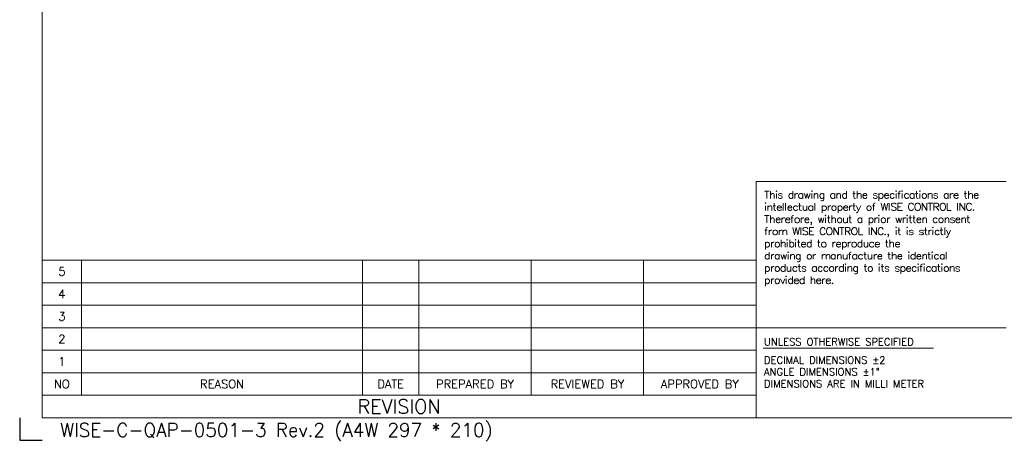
# Model space of a CAD drawing. Extents: x -342 to -45, y -4 to 206.
# Tile 1 of 11: x -342 to -159, y -4 to 74. Entities that reach past the tile are written whole.
import ezdxf
from ezdxf.enums import TextEntityAlignment as Align

# ---------------------------------------------------------------- set-up
doc = ezdxf.new("R2010")
doc.units = 0
doc.header["$LTSCALE"] = 17
doc.header["$MEASUREMENT"] = 0
doc.linetypes.add('DASHEDX2', pattern=[1.5, 1, -0.5])
doc.layers.get('0').update_dxf_attribs({"linetype": 'DASHEDX2', "lineweight": 18})
doc.layers.add('4', color=4, linetype='CONTINUOUS', lineweight=30)
doc.styles.add('ROMANS', font='ROMANS.shx', dxfattribs={"bigfont": 'whgtxt.shx'})

msp = doc.modelspace()

# ---------------------------------------------------------------- linework, layer by layer
at = {"color": 4, "linetype": 'Continuous'}
for p, q in [((-337.42, 0.19), (-337.42, 201.853)), ((-205.072, 43.958), (-158.699, 43.958)), ((-205.072, 43.958), (-205.072, 0.19)), ((-337.42, 29.369), (-205.072, 29.369)), ((-48.756, 0.19), (-337.42, 0.19))]:
    msp.add_line(p, q, dxfattribs=at)
at = {"color": 7, "linetype": 'Continuous'}
for p, q in [((-330.125, 29.369), (-330.125, 4.358)), ((-278.02, 29.369), (-278.02, 4.358)), ((-267.599, 29.369), (-267.599, 4.358)), ((-246.756, 29.369), (-246.756, 4.358)), ((-225.914, 29.369), (-225.914, 4.358)), ((-337.42, 25.2), (-205.072, 25.2)), ((-337.42, 21.032), (-205.072, 21.032)), ((-337.42, 16.864), (-205.072, 16.864)), ((-337.42, 12.695), (-205.072, 12.695)), ((-337.42, 8.527), (-205.072, 8.527)), ((-337.42, 4.358), (-205.072, 4.358))]:
    msp.add_line(p, q, dxfattribs=at)
at = {"color": 3, "linetype": 'Continuous'}
for p, q in [((-205.072, 16.864), (-158.699, 16.864)), ((-203.782, 13.105), (-172.147, 13.105))]:
    msp.add_line(p, q, dxfattribs=at)
at = {"layer": '4', "color": 1}
for p, q in [((-341.588, 0.19), (-341.588, -3.978)), ((-341.588, -3.978), (-337.42, -3.978))]:
    msp.add_line(p, q, dxfattribs=at)

# ---------------------------------------------------------------- texts
at = {"color": 3, "style": 'ROMANS'}
for s, height, p in [('5', 1.563, (-333.772, 27.285)), ('4', 1.563, (-333.772, 23.116)), ('3', 1.563, (-333.772, 18.948)), ('2', 1.563, (-333.772, 14.779)), ('1', 1.563, (-333.772, 10.611)), ('NO', 1.5632, (-333.772, 6.443)), ('REASON', 1.5632, (-304.072, 6.443)), ('DATE', 1.5632, (-272.809, 6.443)), ('PREPARED BY', 1.56316, (-257.178, 6.443)), ('REVIEWED BY', 1.56316, (-236.335, 6.443)), ('APPROVED BY', 1.56316, (-215.493, 6.443)), ('REVISION', 2.6053, (-271.246, 2.274))]:
    msp.add_text(s, height=height, dxfattribs=at).set_placement(p, align=Align.MIDDLE_CENTER)
at = {"color": 3, "linetype": 'Continuous', "style": 'ROMANS'}
for s, height, p in [('UNLESS OTHERWISE SPECIFIED', 1.35474, (-203.598, 13.578)), ('DECIMAL DIMENSIONS %%P2', 1.35474, (-203.598, 10.205)), ('ANGLE DIMENSIONS %%P1%%D', 1.35474, (-203.598, 8.011)), ('DIMENSIONS ARE IN MILLI METER', 1.35474, (-203.598, 5.818)), ('WISE-C-QAP-0501-3 Rev.2 (A4W 297 * 210)', 2.50105, (-334.083, -3.32))]:
    msp.add_text(s, height=height, dxfattribs=at).set_placement(p)
at = {"color": 4, "linetype": 'ByBlock', "insert": (-203.578, 42.19), "char_height": 1.354737, "attachment_point": 1, "style": 'ROMANS'}
msp.add_mtext_dynamic_manual_height_columns('{\\W1.1;\\T0.9;\\C3;This drawing and the specifications are the intellectual property of WISE CONTROL INC. Therefore, without a prior written consent from WISE CONTROL INC., it is strictly prohibited to reproduce the \\Pdrawing or manufacture the identical products according to its specifications provided here. }', width=44.5, gutter_width=189.249, heights=[0], dxfattribs=at)

doc.saveas('drawing.dxf')
